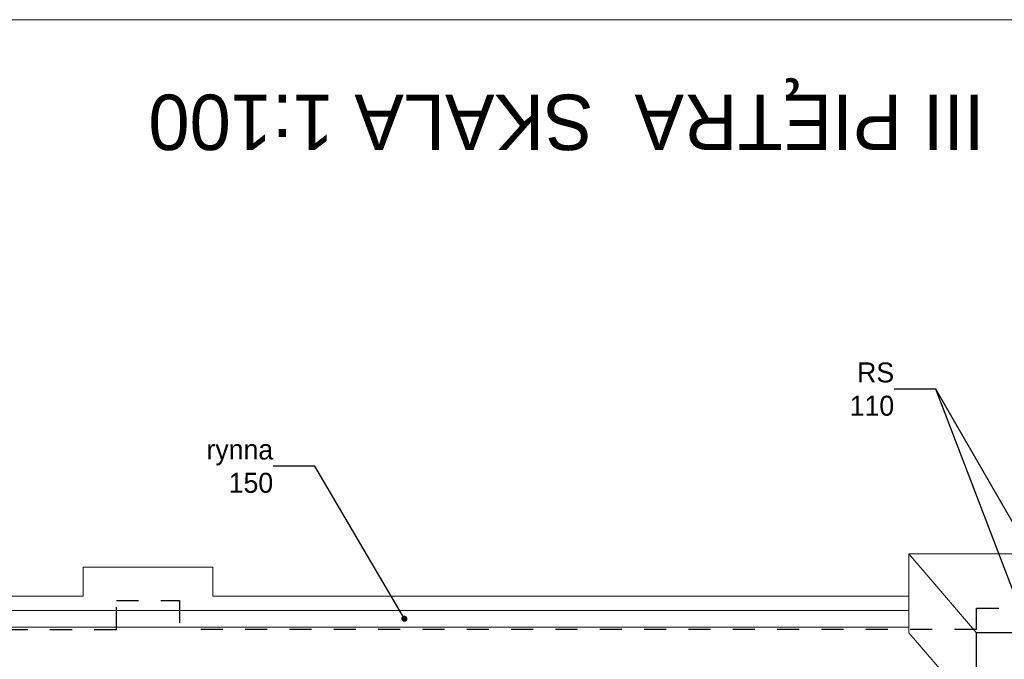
# Model space of a CAD drawing. Extents: x -251948 to -68259, y 37284 to 119967.
# Tile 37 of 41: x -96522 to -87639, y 61214 to 66984. Entities that reach past the tile are written whole.
import ezdxf

# ---------------------------------------------------------------- set-up
doc = ezdxf.new("R2010")
doc.units = 0
doc.header["$MEASUREMENT"] = 0
doc.linetypes.add('Przerywana', pattern=[400, 200, -200])
for name, color, linetype, lineweight in [('Arch opisy_Nr_Pióra__1', 7, 'Continuous', 25), ('ARCH TABELA_Nr_Pióra__21', 7, 'Continuous', 13), ('INWENT DACH_Nr_Pióra__21', 7, 'Continuous', 13), ('INWENT ODWODNIENIE_Nr_Pióra__5', 7, 'Continuous', 13), ('INWENT OPISY_Nr_Pióra__21', 7, 'Continuous', 13), ('INWENT. OKNA_Nr_Pióra__21', 7, 'Continuous', 13), ('INWENT.ŚCIANY_Nr_Pióra__1', 7, 'Continuous', 25)]:
    doc.layers.add(name, color=color, linetype=linetype, lineweight=lineweight)
doc.styles.add('GENERATED_STYLE_3', font='txt')
doc.styles.add('GENERATED_STYLE_5', font='txt')
doc.dimstyles.new('GENERATED_STYLE__1', dxfattribs={"dimtxt": 0.18, "dimasz": 109.44, "dimexe": 0.18, "dimexo": 0.0625, "dimgap": 0.09, "dimtad": 0, "dimtih": 1, "dimtoh": 1, "dimdec": 4, "dimzin": 0, "dimdsep": 46, "dimcen": 0.09, "dimadec": 0, "dimazin": 0, "dimtfac": 1, "dimtdec": 4, "dimtmove": 0, "dimatfit": 3, "dimldrblk": 'ARROWHEAD_11', "dimfxl": 1, "dimtolj": 1, "dimtzin": 0, "dimarcsym": 0})

# ---------------------------------------------------------------- blocks, each defined once
blk = doc.blocks.new('ARROWHEAD_11')
at = {"color": 0, "linetype": 'Continuous', "lineweight": 0}
blk.add_line((0, 0), (-1, 0), dxfattribs=at)
at = {"color": 0, "linetype": 'Continuous', "lineweight": 0, "const_width": 0.25, "flags": 128}
blk.add_lwpolyline([(-0.125, 0, 1), (0.125, 0, 1)], format="xyb", close=True, dxfattribs=at)

msp = doc.modelspace()

# ---------------------------------------------------------------- linework, layer by layer
at = {"layer": 'ARCH TABELA_Nr_Pióra__21', "linetype": 'Continuous'}
msp.add_line((-143258.74, 66983.6), (-68258.74, 66983.6), dxfattribs=at)
at = {"layer": 'INWENT DACH_Nr_Pióra__21', "linetype": 'Continuous'}
for p, q in [((-72558.74, 62163.6), (-88498.74, 62163.6)), ((-88498.74, 61453.6), (-88498.74, 62163.6)), ((-87888.74, 61453.6), (-88498.74, 62163.6)), ((-87888.74, 60743.6), (-88498.74, 61453.6))]:
    msp.add_line(p, q, dxfattribs=at)
at = {"layer": 'INWENT ODWODNIENIE_Nr_Pióra__5', "linetype": 'Continuous'}
for p, q in [((-88498.74, 61653.6), (-99428.74, 61653.6)), ((-88498.74, 61503.6), (-99428.74, 61503.6))]:
    msp.add_line(p, q, dxfattribs=at)
at = {"layer": 'INWENT. OKNA_Nr_Pióra__21', "linetype": 'Continuous'}
for p, q in [((-95948.74, 62043.6), (-94778.74, 62043.6)), ((-95948.74, 61783.6), (-95948.74, 62043.6)), ((-94778.74, 62043.6), (-94778.74, 61783.6)), ((-99148.74, 61783.6), (-95948.74, 61783.6)), ((-88498.74, 61783.6), (-94778.74, 61783.6))]:
    msp.add_line(p, q, dxfattribs=at)
at = {"layer": 'INWENT.ŚCIANY_Nr_Pióra__1', "linetype": 'Przerywana'}
for p, q in [((-95648.74, 61483.6), (-95648.74, 61743.6)), ((-95648.74, 61743.6), (-95078.74, 61743.6)), ((-95078.74, 61743.6), (-95078.74, 61483.6)), ((-87888.74, 61483.6), (-87888.74, 61673.6)), ((-87888.74, 61673.6), (-73028.74, 61673.6)), ((-99448.74, 61483.6), (-95648.74, 61483.6)), ((-87888.74, 61483.6), (-95078.74, 61483.6))]:
    msp.add_line(p, q, dxfattribs=at)
at = {"layer": 'INWENT.ŚCIANY_Nr_Pióra__1', "linetype": 'Continuous'}
for p in [(-86598.74, 61453.6), (-87888.74, 59153.6)]:
    msp.add_line(p, (-87888.74, 61453.6), dxfattribs=at)

# ---------------------------------------------------------------- texts
at = {"layer": 'Arch opisy_Nr_Pióra__1', "linetype": 'Continuous', "insert": (-95360.99, 65807.95), "char_height": 500, "attachment_point": 3, "rotation": 180, "style": 'GENERATED_STYLE_5'}
msp.add_mtext('{RZUT PODDASZA I  III PIĘTRA  SKALA 1:100}', dxfattribs=at)
at = {"layer": 'INWENT OPISY_Nr_Pióra__21', "linetype": 'Continuous', "char_height": 180, "attachment_point": 6, "style": 'GENERATED_STYLE_3'}
for s, insert, width in [('{RS 110}', (-88632.43, 63650.15), 692.895), ('{RS 110}', (-88632.43, 63650.15), 692.895), ('{rynna 150}', (-94234.95, 62954.8), 969.036)]:
    msp.add_mtext(s, dxfattribs=dict(at, insert=insert, width=width))

# ---------------------------------------------------------------- leaders
at = {"layer": 'INWENT OPISY_Nr_Pióra__21', "linetype": 'Continuous', "annotation_type": 0, "has_hookline": 1, "hookline_direction": 1}
for points, text_width in [([(-87448.74, 62248.6), (-88257.4, 63650.15), (-88632.34, 63650.15)], 394.29), ([(-87448.74, 61538.6), (-88257.4, 63650.15), (-88632.34, 63650.15)], 394.29), ([(-93051.26, 61579.55), (-93859.92, 62954.8), (-94234.86, 62954.8)], 677.14)]:
    msp.add_leader(points, dimstyle='GENERATED_STYLE__1', dxfattribs=dict(at, text_width=text_width))

doc.saveas('drawing.dxf')
